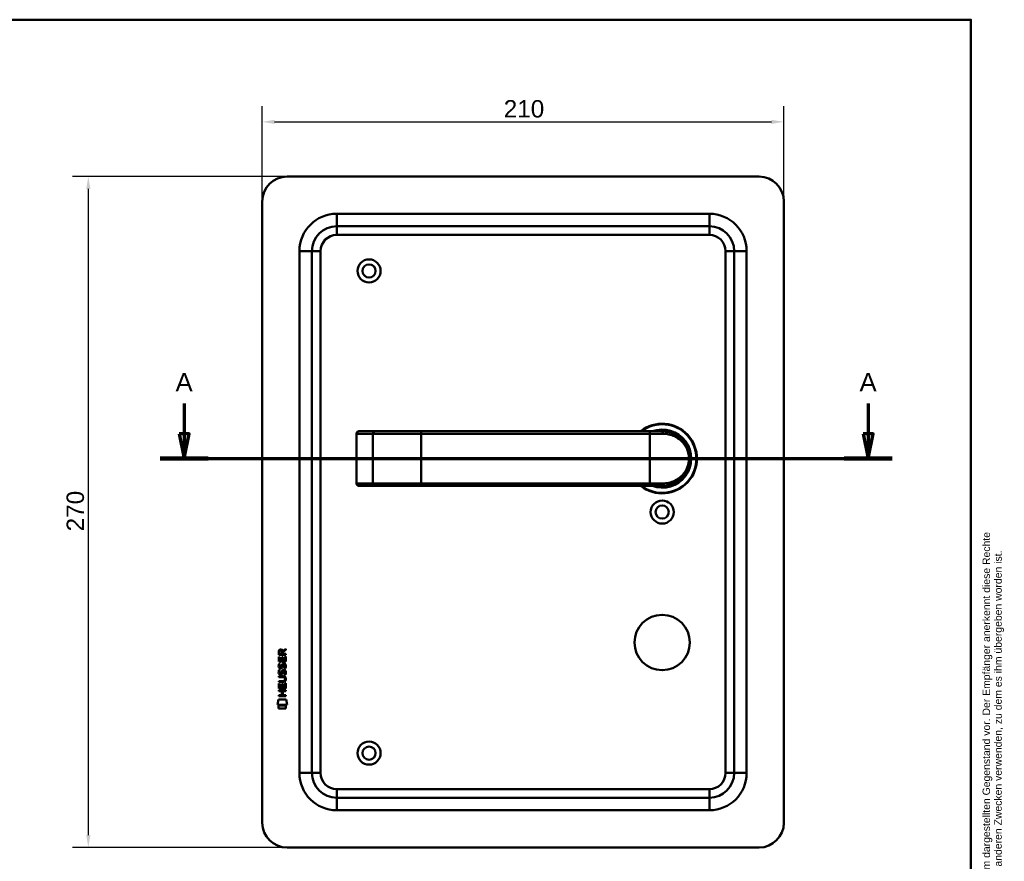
# Model space of a CAD drawing. Header units: millimetres. Extents: x 20 to 833, y 20 to 574.
# Tile 7 of 7: x 437 to 833, y 235 to 574. Entities that reach past the tile are written whole.
import ezdxf
from ezdxf.enums import TextEntityAlignment as Align

# ---------------------------------------------------------------- set-up
doc = ezdxf.new("R2010")
doc.units = ezdxf.units.MM
doc.header["$LTSCALE"] = 2
for name, color, linetype, lineweight in [('Bemaßungen(DIN)', 7, 'Continuous', 25), ('Schnittansichtslinien(DIN)', 7, 'Continuous', 70), ('Sichtbare Kanten(DIN)', 7, 'Continuous', 50), ('Sichtbare tangentiale Kanten(DIN)', 7, 'Continuous', 50), ('Skizziergeometrie(DIN)', 7, 'Continuous', 50), ('Skizzierlinie(DIN)', 7, 'Continuous', 25), ('Symbole(DIN)', 7, 'Continuous', 25)]:
    doc.layers.add(name, color=color, linetype=linetype, lineweight=lineweight)
doc.styles.add('Aktuell-DIN', font='arial.ttf')
doc.styles.add('Aktuell-DINGroßer Text', font='arial.ttf')
doc.styles.add('STANDARD-DIN~0', font='arial.ttf')
doc.styles.add('Textstil10', font='arial.ttf')
doc.styles.add('Textstil41', font='arial.ttf', dxfattribs={"width": 0.8})
doc.styles.add('Textstil83', font='arial.ttf', dxfattribs={"width": 0.8})
doc.dimstyles.new('CAD-LAN', dxfattribs={"dimscale": 2, "dimtxt": 3.5, "dimasz": 2.5, "dimexe": 3.175, "dimexo": 0, "dimgap": 0.8, "dimtad": 1, "dimrnd": 1e-08, "dimtxsty": 'STANDARD-DIN~0', "dimcen": 0.09, "dimdle": 10, "dimclrd": 250, "dimclre": 250, "dimclrt": 250, "dimadec": 0, "dimazin": 2, "dimtfac": 1, "dimtmove": 0, "dimatfit": 3, "dimfxl": 1, "dimtolj": 1, "dimtzin": 0, "dimlwd": 25, "dimlwe": 25, "dimarcsym": 0})

# ---------------------------------------------------------------- blocks, each defined once
blk = doc.blocks.new('Ränder Standardrahmen')
at = {"layer": 'Skizziergeometrie(DIN)', "flags": 128}
blk.add_lwpolyline([(10, 10), (10, 287), (410, 287), (410, 10), (10, 10)], dxfattribs=at)
blk = doc.blocks.new('Schriftfelder Heusser')
at = {"layer": 'Skizziergeometrie(DIN)'}
for p, q in [((101, 229.92), (101, 236.92)), ((101, 236.92), (291, 236.92)), ((111, 229.92), (111, 236.92)), ((123, 229.92), (123, 236.92)), ((232, 229.92), (232, 236.92)), ((256, 229.92), (256, 236.92)), ((291, 236.92), (291, 229.92)), ((101, 191.42), (101, 229.92)), ((101, 229.92), (291, 229.92)), ((111, 229.92), (111, 221.42)), ((123, 229.92), (123, 221.42)), ((232, 229.92), (232, 221.42)), ((256, 229.92), (256, 221.42)), ((291, 229.92), (291, 191.42)), ((101, 221.42), (291, 221.42)), ((150, 221.42), (150, 204.42)), ((198.85, 221.42), (198.85, 204.42)), ((216.35, 221.42), (216.35, 204.42)), ((238.35, 221.42), (238.35, 204.42)), ((278, 221.42), (278, 191.42)), ((278, 208.67), (291, 208.67)), ((101, 204.42), (291, 204.42)), ((142, 204.42), (142, 191.42)), ((236, 204.42), (236, 191.42)), ((278, 200.17), (291, 200.17)), ((291, 191.42), (101, 191.42))]:
    blk.add_line(p, q, dxfattribs=at)
at = {"layer": 'Skizzierlinie(DIN)'}
for p, q in [((113.5, 221.42), (113.5, 204.42)), ((118, 221.42), (118, 204.42)), ((162.35, 221.42), (162.35, 204.42)), ((166.85, 221.42), (166.85, 204.42)), ((113.5, 217.17), (150, 217.17)), ((162.35, 217.17), (278, 217.17)), ((113.5, 212.92), (150, 212.92)), ((162.35, 212.92), (278, 212.92)), ((113.5, 208.67), (150, 208.67)), ((162.35, 208.67), (278, 208.67))]:
    blk.add_line(p, q, dxfattribs=at)
for centre in [(115.75, 219.25), (164.6, 219.25), (115.75, 215.04), (164.6, 215.04), (115.75, 210.79), (164.6, 210.79), (115.75, 206.54), (164.6, 206.54)]:
    blk.add_circle(centre, 1.75, dxfattribs=at)
at = {"layer": 'Symbole(DIN)', "color": 7, "insert": (293.33, 191.7), "char_height": 1.5, "width": 182.3003, "attachment_point": 1, "rotation": 90, "line_spacing_factor": 0.944221, "style": 'Aktuell-DIN'}
blk.add_mtext('\\fArial|b0|i0;\\H1.5000;Die Schlossfabrik Heusser AG ist Eigentümerin dieses Dokumentes und behält sich alle Rechte an diesem und dem dargestellten Gegenstand vor. Der Empfänger anerkennt diese Rechte\\Pund wird das Dokument nicht ohne schriftliche Ermächtigung der Eigentümerin Dritten zugänglich machen oder zu anderen Zwecken verwenden, zu dem es ihm übergeben worden ist.\\P ', dxfattribs=at)
at = {"layer": 'Symbole(DIN)', "color": 179, "true_color": 0x262659, "style": 'Aktuell-DIN'}
for s, insert, char_height, attachment_point in [('Pos.', (106, 227), 2.489, 2), ('Menge', (117, 227), 2.489, 2), ('Benennung', (125.81, 225.38), 2.489, 4), ('B-Nummer', (234.74, 225.62), 2.489, 4), ('Material', (265.02, 225.62), 2.489, 5), ('\\fArial|b0|i0;a', (115.81, 219.53), 2, 5), ('\\fArial|b0|i0;e', (164.54, 219.53), 2, 5), ('\\fArial|b0|i0;Gezeichnet', (200.05, 219.23), 2, 4), ('\\fArial|b0|i0;b', (115.75, 215), 2, 5), ('\\fArial|b0|i0;f', (164.55, 215.06), 2, 5), ('\\fArial|b0|i0;Freigegeben', (199.92, 216), 2, 1), ('\\fArial|b0|i0;Projekt', (200, 211.98), 2, 1), ('\\fArial|b0|i0;c', (115.75, 211.01), 2, 5), ('\\fArial|b0|i0;g', (164.63, 211.05), 2, 5), ('\\fArial|b0|i0;d', (115.76, 206.55), 2, 5), ('\\fArial|b0|i0;h', (164.55, 206.57), 2, 5), ('\\fArial|b0|i0;CAD-Nr.', (200, 207.5), 2, 1), ('\\fArial|b0|i0;\\H2.0000;Massstab', (284.39, 206.37), 2, 5), ('\\fArial|b0|i0;\\H2.0000;Baugruppe', (143.1, 203.73), 2, 1), ('\\fArial|b0|i0;Zeichnungs-Nr.', (237, 203.5), 2, 1), ('\\fArial|b0|i0;\\H2.5000;4853 Murgenthal', (113.33, 192.46), 2.5, 7)]:
    blk.add_mtext(s, dxfattribs=dict(at, insert=insert, char_height=char_height, attachment_point=attachment_point))
at = {"layer": 'Symbole(DIN)', "color": 179, "true_color": 0x262659, "attachment_point": 5, "style": 'Aktuell-DIN'}
for s, insert, char_height, width in [('Änd.', (107.21, 213), 2.489, 12.3494), ('Änd.', (156.12, 212.76), 2.489, 12.3494), ('\\fArial|b0|i0;Änderung', (284.51, 202.33), 2, 12.1143)]:
    blk.add_mtext(s, dxfattribs=dict(at, insert=insert, char_height=char_height, width=width))
at = {"layer": 'Symbole(DIN)', "color": 7, "insert": (143.1, 196.62), "char_height": 4.5, "width": 90.18, "attachment_point": 4, "style": 'Aktuell-DIN'}
blk.add_mtext('\\fArial|b0|i0;\\W0.90;\\H4.5000;Heusser-Muschel Serie 6  EN179', dxfattribs=at)
at = {"layer": 'Symbole(DIN)', "color": 179, "true_color": 0x262659, "style": 'Textstil10'}
blk.add_attdef('ERSTELLUNGSDATUM_001', (217.26, 218.29), '', height=2, dxfattribs=at)
at = {"layer": 'Symbole(DIN)', "color": 179, "true_color": 0x262659}
for tag, height, style, p in [('AUTOR', 2.49, 'Aktuell-DIN', (240.03, 219.26)), ('KONTROLLDATUM', 2, 'Textstil10', (217.42, 215.04)), ('KONTROLLIERT_VON', 2, 'Textstil10', (239.98, 215.05))]:
    blk.add_attdef(tag, text='', height=height, dxfattribs=dict(at, style=style)).set_placement(p, align=Align.MIDDLE_LEFT)
at = {"layer": 'Symbole(DIN)', "color": 7, "style": 'Textstil83', "width": 0.8}
blk.add_attdef('Anfänglicher_Ansichtsmaßstab_001', (281.57, 213.34), '', height=2.3, dxfattribs=at)
at = {"layer": 'Symbole(DIN)', "color": 179, "true_color": 0x262659, "style": 'Textstil10'}
blk.add_attdef('PROJEKT', text='', height=2, dxfattribs=at).set_placement((217.77, 209.72), align=Align.BOTTOM_LEFT)
at = {"layer": 'Symbole(DIN)', "color": 7, "style": 'Textstil41', "width": 0.8}
blk.add_attdef('STATUS', text='', height=5, dxfattribs=at).set_placement((284.53, 195.86), align=Align.MIDDLE_CENTER)
blk = doc.blocks.new('*D17')
at = {"layer": 'Bemaßungen(DIN)', "color": 250, "linetype": 'Continuous', "lineweight": 25, "true_color": 0x3f3f3f, "transparency": 16777216}
for p, q in [((534.69, 500.9), (534.69, 539.25)), ((744.69, 500.9), (744.69, 539.25)), ((539.69, 532.9), (739.69, 532.9))]:
    blk.add_line(p, q, dxfattribs=at)
at = {"layer": 'Bemaßungen(DIN)', "color": 250, "linetype": 'Continuous', "true_color": 0x3f3f3f, "transparency": 16777216}
for points in [[(539.69, 533.73), (539.69, 532.06), (534.69, 532.9)], [(739.69, 533.73), (739.69, 532.06), (744.69, 532.9)]]:
    blk.add_solid(points, dxfattribs=at)
at = {"layer": 'Defpoints', "color": 0, "linetype": 'Continuous', "transparency": 16777216}
for p in [(744.69, 532.9), (534.69, 500.9), (744.69, 500.9)]:
    blk.add_point(p, dxfattribs=at)
at = {"layer": 'Bemaßungen(DIN)', "color": 250, "linetype": 'Continuous', "lineweight": 25, "true_color": 0x3f3f3f, "transparency": 16777216, "insert": (631.91, 541.65), "char_height": 7, "attachment_point": 1, "style": 'STANDARD-DIN~0'}
blk.add_mtext('\\A1;210', dxfattribs=at)
blk = doc.blocks.new('*D18')
at = {"layer": 'Bemaßungen(DIN)', "color": 250, "linetype": 'Continuous', "lineweight": 25, "true_color": 0x3f3f3f, "transparency": 16777216}
for p, q in [((544.69, 510.9), (458.34, 510.9)), ((464.69, 505.9), (464.69, 245.9)), ((544.69, 240.9), (458.34, 240.9))]:
    blk.add_line(p, q, dxfattribs=at)
at = {"layer": 'Bemaßungen(DIN)', "color": 250, "linetype": 'Continuous', "true_color": 0x3f3f3f, "transparency": 16777216}
for points in [[(463.86, 505.9), (465.52, 505.9), (464.69, 510.9)], [(463.86, 245.9), (465.52, 245.9), (464.69, 240.9)]]:
    blk.add_solid(points, dxfattribs=at)
at = {"layer": 'Defpoints', "color": 0, "linetype": 'Continuous', "transparency": 16777216}
for p in [(544.69, 510.9), (464.69, 240.9), (544.69, 240.9)]:
    blk.add_point(p, dxfattribs=at)
at = {"layer": 'Bemaßungen(DIN)', "color": 250, "linetype": 'Continuous', "lineweight": 25, "true_color": 0x3f3f3f, "transparency": 16777216, "insert": (455.94, 368.12), "char_height": 7, "attachment_point": 1, "rotation": 90, "style": 'STANDARD-DIN~0'}
blk.add_mtext('\\A1;270', dxfattribs=at)
blk = doc.blocks.new('2DTransSchnitt0')
at = {"layer": 'Schnittansichtslinien(DIN)', "linetype": 'Continuous'}
for p, q in [((251.65, 209.81), (251.65, 203.7)), ((389.31, 209.81), (389.31, 203.7)), ((250.65, 203.7), (251.65, 198.7)), ((252.65, 203.7), (250.65, 203.7)), ((251.65, 203.7), (251.65, 198.7)), ((251.65, 198.7), (252.65, 203.7)), ((388.31, 203.7), (389.31, 198.7)), ((390.31, 203.7), (388.31, 203.7)), ((389.31, 203.7), (389.31, 198.7)), ((389.31, 198.7), (390.31, 203.7)), ((246.8, 198.7), (394.16, 198.7))]:
    blk.add_line(p, q, dxfattribs=at)
at = {"layer": 'Schnittansichtslinien(DIN)', "linetype": 'Continuous', "lineweight": 140}
for p, q in [((246.8, 198.7), (256.49, 198.7)), ((384.46, 198.7), (394.16, 198.7))]:
    blk.add_line(p, q, dxfattribs=at)
at = {"layer": 'Schnittansichtslinien(DIN)', "linetype": 'Continuous', "flags": 128}
for points in [[(250.65, 203.7), (251.65, 198.7), (252.65, 203.7), (250.65, 203.7)], [(388.31, 203.7), (389.31, 198.7), (390.31, 203.7), (388.31, 203.7)]]:
    blk.add_lwpolyline(points, dxfattribs=at)
at = {"layer": 'Schnittansichtslinien(DIN)'}
for points in [[(250.65, 203.7), (251.65, 198.7), (252.65, 203.7), (250.65, 203.7)], [(388.31, 203.7), (389.31, 198.7), (390.31, 203.7), (388.31, 203.7)]]:
    blk.add_solid(points, dxfattribs=at)
at = {"layer": 'Schnittansichtslinien(DIN)', "char_height": 3.73, "attachment_point": 7, "style": 'Aktuell-DINGroßer Text'}
for insert in [(249.89, 212.2), (387.55, 212.2)]:
    blk.add_mtext('A', dxfattribs=dict(at, insert=insert))

msp = doc.modelspace()

# ---------------------------------------------------------------- linework, layer by layer
at = {"layer": 'Sichtbare Kanten(DIN)'}
for p, q in [((734.6907, 510.8982), (544.6907, 510.8982)), ((534.6907, 500.8982), (534.6907, 250.8982)), ((744.6907, 250.8982), (744.6907, 500.8982)), ((714.6907, 490.8982), (564.6907, 490.8982)), ((554.6907, 480.8982), (554.6907, 270.8982)), ((724.6907, 270.8982), (724.6907, 480.8982)), ((573.6404, 408.3982), (573.6597, 408.3982)), ((580.2132, 408.3982), (573.6597, 408.3982)), ((580.1302, 408.3945), (580.1302, 408.3942)), ((598.6907, 408.3982), (580.2132, 408.3982)), ((690.6907, 408.3982), (598.6907, 408.3982)), ((690.6907, 408.3982), (695.6907, 408.3982)), ((696.3073, 408.3808), (696.3073, 408.3809)), ((572.6404, 407.3982), (572.6404, 387.3982)), ((573.6597, 386.3982), (573.6404, 386.3982)), ((573.6597, 386.3982), (580.2132, 386.3982)), ((580.2132, 386.3982), (598.6907, 386.3982)), ((598.6907, 386.3982), (690.6907, 386.3982)), ((695.6907, 386.3982), (690.6907, 386.3982)), ((541.3497, 315.6888), (541.3513, 317.6931)), ((541.3513, 317.6931), (541.6996, 317.6928)), ((541.3519, 318.4191), (541.3541, 319.7325)), ((544.2103, 318.4168), (541.3519, 318.4191)), ((541.6996, 317.6928), (541.6983, 316.0656)), ((541.7024, 319.6886), (541.7017, 318.8003)), ((541.7017, 318.8003), (542.7193, 318.7995)), ((542.5929, 316.0649), (542.5941, 317.5118)), ((542.5941, 317.5118), (542.9425, 317.5115)), ((542.7193, 318.7995), (542.72, 319.6878)), ((542.9425, 317.5115), (542.9414, 316.0646)), ((543.0169, 320.0486), (544.2122, 320.8387)), ((543.0697, 319.6497), (543.069, 318.7993)), ((543.069, 318.7993), (544.2106, 318.7983)), ((544.2119, 320.4046), (543.0697, 319.6497)), ((543.86, 316.0639), (543.8613, 317.7109)), ((543.8613, 317.7109), (544.2098, 317.7106)), ((544.2098, 317.7106), (544.2082, 315.6865)), ((544.2106, 318.7983), (544.2103, 318.4168)), ((544.2122, 320.8387), (544.2119, 320.4046)), ((544.2082, 315.6865), (541.3497, 315.6888)), ((541.5214, 314.915), (541.8601, 314.8147)), ((541.6983, 316.0656), (542.5929, 316.0649)), ((541.7178, 313.5834), (541.725, 313.5661)), ((542.4016, 313.4856), (542.4124, 313.5025)), ((542.9414, 316.0646), (543.86, 316.0639)), ((543.4499, 314.6119), (543.4382, 314.6119)), ((541.3446, 309.4613), (541.3449, 309.8383)), ((543.0143, 309.46), (541.3446, 309.4613)), ((541.3449, 309.8383), (542.9907, 309.837)), ((541.5194, 312.3685), (541.858, 312.2681)), ((541.7158, 311.0369), (541.723, 311.0195)), ((542.3996, 310.9391), (542.4104, 310.956)), ((543.4479, 312.0654), (543.4362, 312.0654)), ((541.3411, 304.9511), (541.3426, 306.9554)), ((541.3426, 306.9554), (541.6911, 306.9551)), ((541.343, 307.5265), (541.3433, 307.9036)), ((542.9888, 307.5251), (541.343, 307.5265)), ((541.3433, 307.9036), (543.0131, 307.9022)), ((541.6911, 306.9551), (541.6898, 305.328)), ((541.6898, 305.328), (542.5844, 305.3273)), ((542.5844, 305.3273), (542.5856, 306.7742)), ((542.5856, 306.7742), (542.934, 306.7739)), ((542.934, 306.7739), (542.9329, 305.327)), ((542.9329, 305.327), (543.8514, 305.3262)), ((543.8514, 305.3262), (543.8527, 306.9734)), ((543.8527, 306.9734), (544.2012, 306.9731)), ((543.8943, 308.6749), (543.8943, 308.6846)), ((544.2012, 306.9731), (544.1996, 304.9489)), ((541.3373, 301.846), (541.3376, 302.223)), ((544.1959, 301.8437), (541.3373, 301.846)), ((541.3376, 302.223), (542.5806, 302.222)), ((541.3388, 303.7806), (541.3391, 304.1577)), ((542.5819, 303.7796), (541.3388, 303.7806)), ((541.3391, 304.1577), (544.1977, 304.1555)), ((544.1996, 304.9489), (541.3411, 304.9511)), ((542.5806, 302.222), (542.5819, 303.7796)), ((542.9382, 303.7794), (542.937, 302.2218)), ((542.937, 302.2218), (544.1962, 302.2207)), ((544.1974, 303.7784), (542.9382, 303.7794)), ((544.1962, 302.2207), (544.1959, 301.8437)), ((544.1977, 304.1555), (544.1974, 303.7784)), ((540.8062, 298.2689), (541.2652, 300.4017)), ((544.7213, 298.2657), (540.8062, 298.2689)), ((541.2647, 296.841), (541.2656, 297.983)), ((541.2652, 300.4017), (544.2714, 300.3993)), ((541.2656, 297.983), (544.2625, 297.9806)), ((544.2625, 297.9806), (544.2616, 296.8387)), ((544.2714, 300.3993), (544.7213, 298.2657)), ((544.2616, 296.8387), (541.2647, 296.841)), ((564.6907, 260.8982), (714.6907, 260.8982)), ((544.6907, 240.8982), (734.6907, 240.8982))]:
    msp.add_line(p, q, dxfattribs=at)
for centre, radius in [((577.6907, 472.8982), 4.65), ((577.6907, 472.8982), 2.65), ((695.6907, 375.8982), 4.65), ((695.6907, 375.8982), 2.65), ((695.6907, 323.3982), 11.15), ((577.6907, 278.8982), 4.65), ((577.6907, 278.8982), 2.65)]:
    msp.add_circle(centre, radius, dxfattribs=at)
for centre, radius, start, end in [((544.6907, 500.8982), 10, 90, 180), ((734.6907, 500.8982), 10, 0, 90), ((564.6907, 480.8982), 10, 90, 180), ((714.6907, 480.8982), 10, 0, 90), ((573.6404, 407.3982), 1, 90, 180), ((695.6907, 397.3982), 14, 231.786789, 128.213211), ((695.6907, 397.3982), 13.8, 232.854196, 127.145804), ((695.6907, 397.3982), 11.7, 250.080283, 109.919717), ((695.6907, 397.3982), 11.6, 251.491372, 108.508628), ((695.6907, 397.3982), 11.5, 253.042574, 106.957426), ((695.6907, 397.3982), 11.3, 256.768028, 103.231972), ((697.9223, 407.5063), 0.85, 119.326793, 119.344978), ((697.9224, 407.5063), 0.85, 191.306412, 191.310682), ((697.9224, 407.5063), 0.85, 328.724667, 328.726006), ((708.0136, 410.0963), 8.6779, 196.402383, 196.404205), ((573.6404, 387.3982), 1, 180, 270), ((564.6907, 270.8982), 10, 180, 270), ((714.6907, 270.8982), 10, 270, 0), ((544.6907, 250.8982), 10, 180, 270), ((734.6907, 250.8982), 10, 270, 0)]:
    msp.add_arc(centre, radius, start, end, dxfattribs=at)
for centre, major_axis, ratio, start_param, end_param in [((542.881, 318.9158), (-0.9765, 1.2741), 0.51804149, 5.90436126, 6.87710571), ((541.4881, 318.835), (-1.2419, -1.6396), 0.59949376, 2.73657233, 3.56737986), ((542.9838, 316.694), (1.1034, 3.2961), 0.23129477, 2.81246194, 2.87342131), ((542.4631, 314.3773), (0.5741, 1.0041), 0.54384094, 2.75343041, 3.21372411), ((542.3432, 313.5101), (0.0982, 0.1394), 0.36417157, 4.48449266, 4.7925708), ((542.7903, 312.9251), (0.8393, 1.6425), 0.45910241, 5.97618772, 6.49757551), ((543.0675, 314.3943), (1.192, 3.5398), 0.22151613, 2.82630526, 2.88544623), ((542.4688, 311.8395), (0.5826, 1.0124), 0.54160498, 2.75690927, 3.21474058), ((542.3411, 310.9636), (0.0982, 0.1394), 0.36417158, 4.48449266, 4.7925708), ((539.1695, 305.1632), (4.8136, 4.3126), 0.37426609, 5.95992819, 6.67839211), ((542.7895, 310.3807), (0.838, 1.6403), 0.45945215, 5.97601121, 6.497704), ((539.1734, 312.2073), (4.8083, -4.3226), 0.37420137, 5.88811297, 6.60645232), ((520.4611, 328.5117), (23.2662, -20.361), 0.13713392, 6.12750203, 6.40243503)]:
    msp.add_ellipse(centre, major_axis=major_axis, ratio=ratio, start_param=start_param, end_param=end_param, dxfattribs=at)
for points, knots in [([(695.6907, 386.3982), (696.5564, 386.3982), (698.271, 386.6057), (701.3543, 387.7316), (704.4248, 390.1956), (706.3412, 393.7976), (706.8069, 397.3887), (706.5229, 399.6257), (706.0165, 401.2577), (705.353, 402.7647), (703.8262, 405.0839), (701.3548, 407.0649), (698.2685, 408.1911), (696.5564, 408.3982), (695.6907, 408.3982)], [-3.42613344, -3.42613344, -3.42613344, -3.42613344, -3.18140962, -2.9366858, -2.44723817, -1.95779053, -1.71306672, -1.4683429, -1.34598099, -1.22361908, -0.97889527, -0.48944763, -0.24472382, 0, 0, 0, 0]), ([(543.8943, 308.6846), (543.8943, 308.7313), (543.8919, 308.7782), (543.8757, 308.9135), (543.8533, 309.0012), (543.7788, 309.1517), (543.7325, 309.2132), (543.6124, 309.3189), (543.5416, 309.359), (543.3246, 309.4424), (543.165, 309.4599), (543.0143, 309.46)], [0, 0, 0, 0, 0.014004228, 0.014004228, 0.040894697, 0.040894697, 0.064390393, 0.064390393, 0.08887549, 0.08887549, 0.134135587, 0.134135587, 0.134135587, 0.134135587])]:
    msp.add_open_spline(points, degree=3, knots=knots, dxfattribs=at)
for points in [[(541.3541, 319.7325), (541.3682, 320.1741), (541.6002, 320.6362), (542.2132, 320.6357)], [(542.72, 319.6878), (542.7202, 319.9608), (542.6333, 320.2863), (542.2179, 320.2866)], [(541.3978, 313.4365), (541.3073, 313.6773), (541.2784, 313.9106), (541.3203, 314.2388)], [(541.3203, 314.2388), (541.3381, 314.378), (541.3795, 314.5849), (541.4504, 314.7581)], [(541.9571, 312.9759), (541.7337, 313.0088), (541.5041, 313.1542), (541.3978, 313.4365)], [(541.4504, 314.7581), (541.4699, 314.8075), (541.5213, 314.9149), (541.5214, 314.915)], [(541.7051, 314.3502), (541.641, 314.0977), (541.6348, 313.8734), (541.6932, 313.6574)], [(541.8601, 314.8147), (541.86, 314.8146), (541.7401, 314.488), (541.7051, 314.3502)], [(541.9298, 313.3533), (542.0767, 313.2935), (542.2651, 313.3292), (542.3704, 313.4438)], [(542.7397, 313.3276), (542.6243, 313.1178), (542.4293, 312.9591), (542.1118, 312.9631)], [(542.4124, 313.5025), (542.4811, 313.6121), (542.5381, 313.7756), (542.5931, 314.0208)], [(542.5931, 314.0208), (542.6771, 314.3886), (542.7794, 314.5999), (542.9204, 314.7674)], [(542.9324, 313.8704), (542.8779, 313.6305), (542.8155, 313.4655), (542.7397, 313.3276)], [(542.9204, 314.7674), (543.0134, 314.8778), (543.1437, 314.95), (543.3233, 314.974)], [(542.9811, 314.069), (542.9734, 314.039), (542.9332, 313.8728), (542.9324, 313.8704)], [(543.1671, 314.494), (543.0964, 314.4054), (543.0358, 314.2673), (542.9811, 314.069)], [(543.4382, 314.6119), (543.3165, 314.612), (543.2413, 314.5793), (543.1671, 314.494)], [(543.3233, 314.974), (543.6107, 315.0124), (543.8935, 314.9121), (544.0871, 314.5957)], [(543.642, 313.0292), (543.642, 313.0293), (543.7968, 313.2832), (543.8558, 313.5679)], [(543.8558, 313.5679), (543.9247, 313.901), (543.9244, 314.177), (543.8182, 314.3743)], [(544.2354, 313.6608), (544.2055, 313.3297), (544.0475, 313.0001), (544.0107, 312.9425)], [(544.0871, 314.5957), (544.1972, 314.415), (544.2509, 314.1961), (544.2507, 313.9263)], [(544.2507, 313.9263), (544.2506, 313.8415), (544.2439, 313.7557), (544.2354, 313.6608)], [(541.3958, 310.89), (541.3052, 311.1307), (541.2763, 311.364), (541.3183, 311.6922)], [(541.3183, 311.6922), (541.336, 311.8314), (541.3774, 312.0384), (541.4484, 312.2115)], [(541.9551, 310.4293), (541.7317, 310.4623), (541.502, 310.6076), (541.3958, 310.89)], [(541.4484, 312.2115), (541.4678, 312.261), (541.5193, 312.3684), (541.5194, 312.3685)], [(541.7031, 311.8036), (541.639, 311.5511), (541.6328, 311.3268), (541.6912, 311.1108)], [(541.858, 312.2681), (541.858, 312.268), (541.738, 311.9415), (541.7031, 311.8036)], [(541.9278, 310.8068), (542.0747, 310.7469), (542.2631, 310.7827), (542.3684, 310.8973)], [(542.1098, 310.4166), (542.0091, 310.4179), (541.9881, 310.4245), (541.9551, 310.4293)], [(542.1118, 312.9631), (542.0111, 312.9645), (541.9902, 312.971), (541.9571, 312.9759)], [(542.7377, 310.7811), (542.6223, 310.5713), (542.4273, 310.4125), (542.1098, 310.4166)], [(542.4104, 310.956), (542.4791, 311.0655), (542.5361, 311.229), (542.591, 311.4743)], [(542.591, 311.4743), (542.6751, 311.8421), (542.7773, 312.0534), (542.9184, 312.2209)], [(542.9303, 311.3238), (542.8759, 311.0839), (542.8135, 310.919), (542.7377, 310.7811)], [(542.9184, 312.2209), (543.0114, 312.3312), (543.1417, 312.4034), (543.3213, 312.4275)], [(542.9791, 311.5225), (542.9714, 311.4924), (542.9311, 311.3262), (542.9303, 311.3238)], [(543.1651, 311.9475), (543.0943, 311.8588), (543.0337, 311.7207), (542.9791, 311.5225)], [(543.4362, 312.0654), (543.3145, 312.0655), (543.2393, 312.0327), (543.1651, 311.9475)], [(543.3213, 312.4275), (543.6087, 312.4658), (543.8915, 312.3656), (544.0851, 312.0492)], [(543.64, 310.4827), (543.64, 310.4827), (543.7948, 310.7367), (543.8537, 311.0213)], [(544.0086, 310.3959), (543.9882, 310.4006), (543.6401, 310.4826), (543.64, 310.4827)], [(544.0107, 312.9425), (543.9903, 312.9471), (543.6421, 313.0292), (543.642, 313.0292)], [(543.8537, 311.0213), (543.9227, 311.3545), (543.9224, 311.6305), (543.8162, 311.8278)], [(544.2334, 311.1143), (544.2035, 310.7832), (544.0454, 310.4535), (544.0086, 310.3959)], [(544.0851, 312.0492), (544.1951, 311.8685), (544.2489, 311.6495), (544.2487, 311.3798)], [(544.2487, 311.3798), (544.2486, 311.2949), (544.2419, 311.2092), (544.2334, 311.1143)]]:
    msp.add_open_spline(points, degree=3, dxfattribs=at)
at = {"layer": 'Sichtbare tangentiale Kanten(DIN)'}
for p, q in [((564.6907, 495.8982), (564.6907, 490.8982)), ((564.6907, 495.8982), (714.6907, 495.8982)), ((714.6907, 495.8982), (714.6907, 490.8982)), ((564.6907, 487.3982), (564.6907, 490.8982)), ((714.6907, 487.3982), (714.6907, 490.8982)), ((714.6907, 487.3982), (564.6907, 487.3982)), ((549.6907, 480.8982), (554.6907, 480.8982)), ((549.6907, 270.8982), (549.6907, 480.8982)), ((558.1907, 480.8982), (554.6907, 480.8982)), ((558.1907, 480.8982), (558.1907, 270.8982)), ((721.1907, 480.8982), (724.6907, 480.8982)), ((721.1907, 270.8982), (721.1907, 480.8982)), ((729.6907, 480.8982), (724.6907, 480.8982)), ((729.6907, 480.8982), (729.6907, 270.8982)), ((598.6907, 408.3982), (598.6907, 407.3982)), ((690.6907, 408.3982), (690.6907, 407.3982)), ((572.6985, 407.3982), (572.6404, 407.3982)), ((572.6985, 387.3982), (572.6985, 407.3982)), ((572.6985, 407.3982), (579.2519, 407.3982)), ((579.2519, 407.3982), (598.6907, 407.3982)), ((579.2519, 387.3982), (579.2519, 407.3982)), ((598.6907, 407.3982), (598.6907, 387.3982)), ((598.6907, 407.3982), (690.6907, 407.3982)), ((690.6907, 407.3982), (690.6907, 387.3982)), ((695.9538, 407.3982), (690.6907, 407.3982)), ((706.1264, 400.876), (706.1261, 400.8756)), ((572.6404, 387.3982), (572.6985, 387.3982)), ((579.2519, 387.3982), (572.6985, 387.3982)), ((598.6907, 387.3982), (579.2519, 387.3982)), ((690.6907, 387.3982), (598.6907, 387.3982)), ((598.6907, 386.3982), (598.6907, 387.3982)), ((690.6907, 387.3982), (695.9538, 387.3982)), ((690.6907, 386.3982), (690.6907, 387.3982)), ((549.6907, 270.8982), (554.6907, 270.8982)), ((558.1907, 270.8982), (554.6907, 270.8982)), ((721.1907, 270.8982), (724.6907, 270.8982)), ((729.6907, 270.8982), (724.6907, 270.8982)), ((564.6907, 260.8982), (564.6907, 264.3982)), ((564.6907, 264.3982), (714.6907, 264.3982)), ((714.6907, 264.3982), (714.6907, 260.8982)), ((564.6907, 260.8982), (564.6907, 255.8982)), ((714.6907, 255.8982), (714.6907, 260.8982)), ((714.6907, 255.8982), (564.6907, 255.8982))]:
    msp.add_line(p, q, dxfattribs=at)
for centre, radius, start, end in [((564.6907, 480.8982), 15, 90, 180), ((714.6907, 480.8982), 15, 0, 90), ((564.6907, 480.8982), 6.5, 90, 180), ((714.6907, 480.8982), 6.5, 0, 90), ((564.6907, 270.8982), 15, 180, 270), ((564.6907, 270.8982), 6.5, 180, 270), ((714.6907, 270.8982), 6.5, 270, 0), ((714.6907, 270.8982), 15, 270, 0)]:
    msp.add_arc(centre, radius, start, end, dxfattribs=at)
for centre, major_axis, ratio, start_param, end_param in [((573.6597, 407.3982), (0, 1), 0.9612617, 0, 1.57079633), ((580.2132, 407.3982), (0, 1), 0.9612617, 0, 1.57079633), ((695.6907, 407.3982), (0, 1), 0.26315789, 4.71238898, 6.28318531), ((573.6597, 387.3982), (0, -1), 0.9612617, 4.71238898, 6.28318531), ((580.2132, 387.3982), (0, -1), 0.9612617, 4.71238898, 6.28318531), ((695.6907, 387.3982), (0, -1), 0.26315789, 0, 1.57079633)]:
    msp.add_ellipse(centre, major_axis=major_axis, ratio=ratio, start_param=start_param, end_param=end_param, dxfattribs=at)
msp.add_open_spline([(695.9538, 407.3982), (696.7823, 407.3982), (697.6017, 407.3041), (698.3804, 407.129), (699.1591, 406.954), (699.8973, 406.698), (700.5867, 406.3773), (701.9656, 405.7359), (703.1476, 404.8354), (704.0981, 403.7321), (704.5734, 403.1804), (704.9912, 402.578), (705.342, 401.9206), (705.5174, 401.5918), (705.6761, 401.2493), (705.8161, 400.8926), (705.956, 400.5359), (706.0772, 400.165), (706.176, 399.7822), (706.3737, 399.0165), (706.483, 398.203), (706.4816, 397.3882), (706.4802, 396.5734), (706.3681, 395.7573), (706.1721, 394.9949), (705.7802, 393.47), (705.0454, 392.1602), (704.0896, 391.0573), (703.1338, 389.9544), (701.9615, 389.0584), (700.5862, 388.4186), (699.8985, 388.0986), (699.1604, 387.8428), (698.3815, 387.6676), (697.6025, 387.4925), (696.7823, 387.3982), (695.9538, 387.3982)], degree=3, knots=[0, 0, 0, 0, 0.24472382, 0.24472382, 0.24472382, 0.48944763, 0.48944763, 0.48944763, 0.97889527, 0.97889527, 0.97889527, 1.22361908, 1.22361908, 1.22361908, 1.34598099, 1.34598099, 1.34598099, 1.4683429, 1.4683429, 1.4683429, 1.71306672, 1.71306672, 1.71306672, 1.95779053, 1.95779053, 1.95779053, 2.44723817, 2.44723817, 2.44723817, 2.9366858, 2.9366858, 2.9366858, 3.18140962, 3.18140962, 3.18140962, 3.42613344, 3.42613344, 3.42613344, 3.42613344], dxfattribs=at)

# ---------------------------------------------------------------- block references
at = {"xscale": 2, "yscale": 2, "zscale": 2}
msp.add_blockref('Ränder Standardrahmen', (0, 0), dxfattribs=at)
msp.add_blockref('Schriftfelder Heusser', (238, -362.8333), dxfattribs=at).add_auto_attribs({'ERSTELLUNGSDATUM_001': '21.12.2020', 'Anfänglicher_Ansichtsmaßstab_001': '1 : 2'})
at = {"layer": 'Schnittansichtslinien(DIN)', "xscale": 2, "yscale": 2, "zscale": 2}
msp.add_blockref('2DTransSchnitt0', (0, 0), dxfattribs=at)

# ---------------------------------------------------------------- dimensions: what is measured, and where the dimension line sits
at = {"layer": 'Bemaßungen(DIN)', "color": 250, "linetype": 'Continuous', "lineweight": 25, "true_color": 0x3f3f3f}
for base, p1, p2, angle, picture, middle in [((744.6907, 532.8982), (534.6907, 500.8982), (744.6907, 500.8982), 180, '*D17', (639.6907, 532.8982)), ((464.6907, 240.8982), (544.6907, 510.8982), (544.6907, 240.8982), 90, '*D18', (464.6907, 375.8982))]:
    dim = msp.add_linear_dim(base=base, p1=p1, p2=p2, angle=angle, dimstyle='CAD-LAN', override={"dimgap": 0.8, "dimdec": 2, "dimtol": 0, "dimlim": 0, "dimtp": 0, "dimtm": 0, "dimtdec": 2, "dimtofl": 0, "dimatfit": 1}, dxfattribs=at)
    dim.commit()
    dim.dimension.update_dxf_attribs({"geometry": picture, "text_midpoint": middle, "dimtype": 160})

doc.saveas('drawing.dxf')
